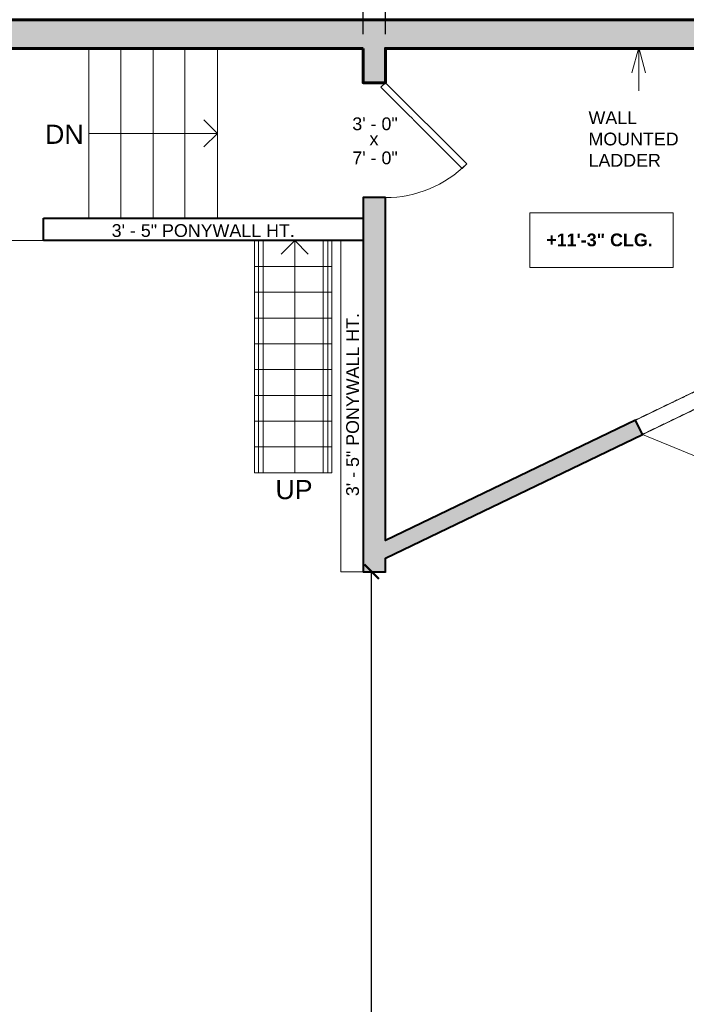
# Model space of a CAD drawing. Header units: inches. Extents: x -2078 to 109126, y -964 to 6385.
# Tile 209 of 256: x 36610 to 36819, y 4135 to 4443. Entities that reach past the tile are written whole.
import ezdxf

# ---------------------------------------------------------------- set-up
doc = ezdxf.new("R2010")
doc.units = ezdxf.units.IN
doc.header["$MEASUREMENT"] = 0
doc.linetypes.add('HIDDEN2', pattern=[0.1875, 0.125, -0.0625])
for name, color, linetype, lineweight in [('A-ANNO', 2, 'Continuous', 5), ('A-ANNO-DIMS', 1, 'Continuous', 9), ('A-DETAIL-3', 40, 'Continuous', 15), ('A-DETL-THIN', 151, 'Continuous', 9), ('A-DOOR', 1, 'Continuous', 18), ('A-HIDDEN', 2, 'HIDDEN2', 18), ('A-RAILING', 4, 'Continuous', 9), ('A-STRS', 4, 'Continuous', 9), ('A-WALL', 3, 'Continuous', 40)]:
    doc.layers.add(name, color=color, linetype=linetype, lineweight=lineweight)
doc.layers.add('A-HATCH', color=9, linetype='Continuous')
doc.styles.add('Arial', font='arial.ttf')
doc.styles.add('Arial_2', font='arial.ttf', dxfattribs={"height": 3})
doc.styles.add('Arial_3', font='arial.ttf', dxfattribs={"height": 0.125})
doc.styles.add('Arial_B_1', font='arialbd.ttf', dxfattribs={"height": 3})
doc.styles.add('JC', font='arial.ttf', dxfattribs={"height": 0.125})
doc.dimstyles.new('JC-DIMS', dxfattribs={"dimtxt": 0.125, "dimasz": 0.09375, "dimexe": 0.09375, "dimexo": 0.09375, "dimgap": 0.046875, "dimtad": 1, "dimdec": 1, "dimzin": 0, "dimdsep": 46, "dimlunit": 4, "dimtxsty": 'JC', "dimblk": 'ARCHTICK', "dimcen": 0.09, "dimclrd": 1, "dimclre": 1, "dimclrt": 256, "dimadec": 0, "dimazin": 0, "dimtfac": 1, "dimtdec": 1, "dimtofl": 0, "dimtmove": 1, "dimatfit": 3, "dimfxl": 1, "dimtolj": 1, "dimtzin": 0, "dimarcsym": 0})

# ---------------------------------------------------------------- blocks, each defined once
blk = doc.blocks.new('JC_OPENING DOOR - OPENING DOOR-1493007-3-1st Floor - Auditorium')
at = {"linetype": 'HIDDEN2'}
for p, q in [((40.68, 2.5), (-41.32, 2.5)), ((-41.32, -2.5), (40.68, -2.5))]:
    blk.add_line(p, q, dxfattribs=at)
for p, q in [((-41.32, 2.5), (-41.32, -2.5)), ((40.68, -2.5), (40.68, 2.5))]:
    blk.add_line(p, q)
blk = doc.blocks.new('JC_DOOR_SINGLE PANEL - SINGLE DOOR-1493209-3-1st Floor - Auditorium')
at = {"layer": 'A-DOOR', "lineweight": 30}
for p, q in [((-8.87, -27.54), (16.59, -2.09)), ((16.59, -2.09), (18, -3.5)), ((18, -3.5), (-7.46, -28.96)), ((-7.46, -28.96), (-8.87, -27.54))]:
    blk.add_line(p, q, dxfattribs=at)
at = {"layer": 'A-DOOR', "lineweight": 9}
blk.add_arc((18, -3.5), 36, 180, 225, dxfattribs=at)
blk = doc.blocks.new('Generic Models 6 - Generic Models 6-1494294-3-1st Floor - Auditorium')
for p, q in [((-1346.62, -320.43), (-1346.62, -373.67)), ((-1336.54, -320.43), (-1336.54, -373.67)), ((-1326.46, -320.43), (-1326.46, -373.67)), ((-1316.49, -320.43), (-1316.49, -373.67)), ((-1306.24, -320.43), (-1306.24, -373.67))]:
    blk.add_line(p, q)
blk = doc.blocks.new('Top Rail Type - Top Rail_Internal_-1566202-3-1st Floor - Auditorium')
at = {"layer": 'A-RAILING'}
blk.add_line((-1292.76, -453.4), (-1292.58, -453.4), dxfattribs=at)
blk = doc.blocks.new('Top Rail Type - Top Rail_Internal_-V11-3-1st Floor - Auditorium')
at = {"layer": 'A-RAILING'}
for p, q in [((-1293.42, -380.67), (-1293.42, -453.4)), ((-1291.92, -380.67), (-1291.92, -453.4)), ((-1291.92, -453.4), (-1293.42, -453.4))]:
    blk.add_line(p, q, dxfattribs=at)
blk = doc.blocks.new('Top Rail Type - Top Rail_Internal_-1566231-3-1st Floor - Auditorium')
at = {"layer": 'A-RAILING'}
blk.add_line((-1272.51, -453.4), (-1272.33, -453.4), dxfattribs=at)
blk = doc.blocks.new('Top Rail Type - Top Rail_Internal_-V12-3-1st Floor - Auditorium')
at = {"layer": 'A-RAILING'}
for p, q in [((-1273.17, -453.4), (-1273.17, -380.67)), ((-1271.67, -453.4), (-1271.67, -380.67)), ((-1273.17, -453.4), (-1271.67, -453.4))]:
    blk.add_line(p, q, dxfattribs=at)
blk = doc.blocks.new('_ArchTick')
at = {"color": 0, "linetype": 'ByBlock', "const_width": 0.15}
blk.add_lwpolyline([(-0.5, -0.5), (0.5, 0.5)], dxfattribs=at)
blk = doc.blocks.new('*D1653')
at = {"layer": 'A-ANNO-DIMS', "color": 1, "lineweight": -2, "transparency": 16777216}
for p, q in [((36441.89, 4434.4), (36293.98, 4434.4)), ((36298.48, 4434.4), (36298.48, 3826.39)), ((36777.89, 3826.39), (36293.98, 3826.39))]:
    blk.add_line(p, q, dxfattribs=at)
at = {"layer": 'Defpoints', "color": 0, "transparency": 16777216}
for p in [(36446.39, 4434.4), (36298.48, 3826.39), (36782.39, 3826.39)]:
    blk.add_point(p, dxfattribs=at)
at = {"layer": 'A-ANNO-DIMS', "color": 1, "lineweight": -2, "transparency": 16777216, "xscale": 4.5, "yscale": 4.5, "zscale": 4.5}
for p, rotation in [((36298.48, 4434.4), 90), ((36298.48, 3826.39), 270)]:
    blk.add_blockref('_ArchTick', p, dxfattribs=dict(at, rotation=rotation))
at = {"layer": 'A-ANNO-DIMS', "color": 2, "transparency": 16777216, "insert": (36293.17, 4130.39), "char_height": 6, "width": 0.4874, "attachment_point": 5, "rotation": 90, "style": 'JC'}
blk.add_mtext('\\A1;50\'-8"', dxfattribs=at)
blk = doc.blocks.new('*D1655')
at = {"layer": 'A-ANNO-DIMS', "color": 1, "lineweight": -2, "transparency": 16777216}
for p, q in [((36724.39, 4438.9), (36724.39, 4740.92)), ((37594.39, 4438.9), (37594.39, 4740.92)), ((36724.39, 4736.42), (37594.39, 4736.42))]:
    blk.add_line(p, q, dxfattribs=at)
at = {"layer": 'Defpoints', "color": 0, "transparency": 16777216}
for p in [(37594.39, 4736.42), (36724.39, 4434.4), (37594.39, 4434.4)]:
    blk.add_point(p, dxfattribs=at)
at = {"layer": 'A-ANNO-DIMS', "color": 1, "lineweight": -2, "transparency": 16777216, "xscale": 4.5, "yscale": 4.5, "zscale": 4.5, "rotation": 180}
blk.add_blockref('_ArchTick', (36724.39, 4736.42), dxfattribs=at)
at = {"layer": 'A-ANNO-DIMS', "color": 1, "lineweight": -2, "transparency": 16777216, "xscale": 4.5, "yscale": 4.5, "zscale": 4.5}
blk.add_blockref('_ArchTick', (37594.39, 4736.42), dxfattribs=at)
at = {"layer": 'A-ANNO-DIMS', "color": 2, "transparency": 16777216, "insert": (37159.39, 4741.73), "char_height": 6, "width": 0.4874, "attachment_point": 5, "style": 'JC'}
blk.add_mtext('\\A1;72\'-6"', dxfattribs=at)
blk = doc.blocks.new('*D1665')
at = {"layer": 'A-ANNO-DIMS', "color": 1, "lineweight": -2, "transparency": 16777216}
for p, q in [((36446.39, 4438.9), (36446.39, 4740.92)), ((36717.39, 4438.9), (36717.39, 4740.92)), ((36446.39, 4736.42), (36717.39, 4736.42))]:
    blk.add_line(p, q, dxfattribs=at)
at = {"layer": 'Defpoints', "color": 0, "transparency": 16777216}
for p in [(36717.39, 4736.42), (36446.39, 4434.4), (36717.39, 4434.4)]:
    blk.add_point(p, dxfattribs=at)
at = {"layer": 'A-ANNO-DIMS', "color": 1, "lineweight": -2, "transparency": 16777216, "xscale": 4.5, "yscale": 4.5, "zscale": 4.5, "rotation": 180}
blk.add_blockref('_ArchTick', (36446.39, 4736.42), dxfattribs=at)
at = {"layer": 'A-ANNO-DIMS', "color": 1, "lineweight": -2, "transparency": 16777216, "xscale": 4.5, "yscale": 4.5, "zscale": 4.5}
blk.add_blockref('_ArchTick', (36717.39, 4736.42), dxfattribs=at)
at = {"layer": 'A-ANNO-DIMS', "color": 2, "transparency": 16777216, "insert": (36581.89, 4741.68), "char_height": 6, "width": 0.4874, "attachment_point": 5, "style": 'JC'}
blk.add_mtext('\\A1;22\'-7"', dxfattribs=at)
blk = doc.blocks.new('*D1669')
at = {"layer": 'A-ANNO-DIMS', "color": 1, "lineweight": -2, "transparency": 16777216}
for p, q in [((36446.39, 4438.9), (36446.39, 4756.92)), ((37832.39, 4447.9), (37832.39, 4756.92)), ((36446.39, 4752.42), (37832.39, 4752.42))]:
    blk.add_line(p, q, dxfattribs=at)
at = {"layer": 'Defpoints', "color": 0, "transparency": 16777216}
for p in [(37832.39, 4752.42), (37832.39, 4443.4), (36446.39, 4434.4)]:
    blk.add_point(p, dxfattribs=at)
at = {"layer": 'A-ANNO-DIMS', "color": 1, "lineweight": -2, "transparency": 16777216, "xscale": 4.5, "yscale": 4.5, "zscale": 4.5, "rotation": 180}
blk.add_blockref('_ArchTick', (36446.39, 4752.42), dxfattribs=at)
at = {"layer": 'A-ANNO-DIMS', "color": 1, "lineweight": -2, "transparency": 16777216, "xscale": 4.5, "yscale": 4.5, "zscale": 4.5}
blk.add_blockref('_ArchTick', (37832.39, 4752.42), dxfattribs=at)
at = {"layer": 'A-ANNO-DIMS', "color": 2, "transparency": 16777216, "insert": (37139.39, 4757.73), "char_height": 6, "width": 0.5739, "attachment_point": 5, "style": 'JC'}
blk.add_mtext('\\A1;115\'-6"', dxfattribs=at)
blk = doc.blocks.new('*D1673')
at = {"layer": 'A-ANNO-DIMS', "color": 1, "lineweight": -2, "transparency": 16777216}
for p, q in [((36441.89, 4434.4), (36277.98, 4434.4)), ((36282.48, 4434.4), (36282.48, 3679.39)), ((36719.89, 3679.39), (36277.98, 3679.39))]:
    blk.add_line(p, q, dxfattribs=at)
at = {"layer": 'Defpoints', "color": 0, "transparency": 16777216}
for p in [(36446.39, 4434.4), (36282.48, 3679.39), (36724.39, 3679.39)]:
    blk.add_point(p, dxfattribs=at)
at = {"layer": 'A-ANNO-DIMS', "color": 1, "lineweight": -2, "transparency": 16777216, "xscale": 4.5, "yscale": 4.5, "zscale": 4.5}
for p, rotation in [((36282.48, 4434.4), 90), ((36282.48, 3679.39), 270)]:
    blk.add_blockref('_ArchTick', p, dxfattribs=dict(at, rotation=rotation))
at = {"layer": 'A-ANNO-DIMS', "color": 2, "transparency": 16777216, "insert": (36277.17, 4056.89), "char_height": 6, "width": 0.5739, "attachment_point": 5, "rotation": 90, "style": 'JC'}
blk.add_mtext('\\A1;62\'-11"', dxfattribs=at)
blk = doc.blocks.new('*D1649')
at = {"layer": 'A-ANNO-DIMS', "color": 1, "lineweight": -2, "transparency": 16777216}
for p, q in [((36718.91, 4270.41), (36724.56, 4270.41)), ((36720.06, 3982.41), (36720.06, 4270.41)), ((36718.91, 3982.41), (36724.56, 3982.41))]:
    blk.add_line(p, q, dxfattribs=at)
at = {"layer": 'Defpoints', "color": 0, "transparency": 16777216}
for p in [(36714.41, 4270.41), (36720.06, 4270.41), (36714.41, 3982.41)]:
    blk.add_point(p, dxfattribs=at)
at = {"layer": 'A-ANNO-DIMS', "color": 1, "lineweight": -2, "transparency": 16777216, "xscale": 4.5, "yscale": 4.5, "zscale": 4.5}
for p, rotation in [((36720.06, 4270.41), 90), ((36720.06, 3982.41), 270)]:
    blk.add_blockref('_ArchTick', p, dxfattribs=dict(at, rotation=rotation))
at = {"layer": 'A-ANNO-DIMS', "color": 2, "transparency": 16777216, "insert": (36714.8, 4126.41), "char_height": 6, "width": 0.4874, "attachment_point": 5, "rotation": 90, "style": 'JC'}
blk.add_mtext("\\A1;24'", dxfattribs=at)
blk = doc.blocks.new('JC- existing door Tag_quad - JC- existing door Tag_quad-839775-3-1st Floor - Auditorium')
at = {"layer": 'A-ANNO', "insert": (-0.0234, 0.0378), "char_height": 0.0625, "width": 0.0505, "attachment_point": 1, "style": 'Arial_3', "bg_fill": 3, "box_fill_scale": 1.25, "bg_fill_color": 256, "bg_fill_true_color": 13158600, "bg_fill_transparency": 0}
blk.add_mtext('x', dxfattribs=at)

msp = doc.modelspace()

# ---------------------------------------------------------------- hatches: boundary and pattern name
at = {"layer": 'A-HATCH'}
h = msp.add_hatch(color=256, dxfattribs=at)
h.dxf.hatch_style = 1
h.paths.add_polyline_path([(36724.386, 4387.65), (36717.386, 4387.65), (36717.386, 4270.412), (36724.386, 4270.412), (36724.386, 4274.65), (36804.926, 4313.43), (36802.757, 4317.935), (36724.386, 4280.199)])

# ---------------------------------------------------------------- linework, layer by layer
at = {"layer": 'A-ANNO'}
for p, q in [((36803.744, 4434.722), (36801.6, 4426.722)), ((36803.744, 4434.722), (36805.888, 4426.722)), ((36803.744, 4434.722), (36803.744, 4421.139)), ((36671.728, 4407.781), (36667.485, 4412.023)), ((36671.777, 4407.781), (36631.402, 4407.781)), ((36671.728, 4407.781), (36667.485, 4403.538))]:
    msp.add_line(p, q, dxfattribs=at)
at = {"layer": 'A-ANNO', "flags": 128}
msp.add_lwpolyline([(36769.668, 4382.852), (36814.579, 4382.852), (36814.579, 4365.783), (36769.668, 4365.783)], close=True, dxfattribs=at)
at = {"layer": 'A-DETAIL-3', "lineweight": 9}
for p, q in [((36683.353, 4301.432), (36683.353, 4374.162)), ((36707.603, 4301.432), (36707.603, 4374.162)), ((36710.386, 4270.412), (36710.386, 4374.162)), ((36707.603, 4366.081), (36683.353, 4366.081)), ((36707.603, 4357.999), (36683.353, 4357.999)), ((36707.603, 4349.918), (36683.353, 4349.918)), ((36707.603, 4341.837), (36683.353, 4341.837)), ((36707.603, 4333.756), (36683.353, 4333.756)), ((36707.603, 4325.675), (36683.353, 4325.675)), ((36707.603, 4317.594), (36683.353, 4317.594)), ((36707.603, 4309.513), (36683.353, 4309.513)), ((36707.603, 4301.432), (36683.353, 4301.432)), ((36717.386, 4270.412), (36710.386, 4270.412))]:
    msp.add_line(p, q, dxfattribs=at)
at = {"layer": 'A-DETL-THIN'}
for p, q in [((36695.977, 4374.162), (36691.734, 4369.919)), ((36695.977, 4301.432), (36695.977, 4374.162)), ((36695.977, 4374.162), (36700.22, 4369.919))]:
    msp.add_line(p, q, dxfattribs=at)
at = {"layer": 'A-HIDDEN'}
msp.add_lwpolyline([(36717.386, 4374.162), (36484.386, 4374.162), (36484.386, 3851.638), (36446.386, 3851.638)], dxfattribs=at)
at = {"layer": 'A-STRS', "lineweight": 9}
msp.add_lwpolyline([(36804.897, 4313.416), (36936.552, 4259.413), (36936.552, 3994.163), (36829.411, 3933.687)], dxfattribs=at)
at = {"layer": 'A-WALL'}
for p, q in [((36617.221, 4381.162), (36717.386, 4381.162)), ((36617.221, 4374.162), (36617.221, 4381.162)), ((36717.386, 4374.162), (36617.221, 4374.162))]:
    msp.add_line(p, q, dxfattribs=at)
msp.add_lwpolyline([(36724.386, 4387.65), (36717.386, 4387.65), (36717.386, 4270.412), (36724.386, 4270.412), (36724.386, 4274.65), (36804.926, 4313.43), (36802.757, 4317.935), (36724.386, 4280.199)], close=True, dxfattribs=at)

# ---------------------------------------------------------------- block references
at = {"layer": 'A-DOOR', "rotation": 205.7110190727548}
msp.add_blockref('JC_OPENING DOOR - OPENING DOOR-1493007-3-1st Floor - Auditorium', (36840.491, 4333.33), dxfattribs=at)
at = {"layer": 'A-RAILING'}
for name in ['Top Rail Type - Top Rail_Internal_-V11-3-1st Floor - Auditorium', 'Top Rail Type - Top Rail_Internal_-V12-3-1st Floor - Auditorium', 'Top Rail Type - Top Rail_Internal_-1566202-3-1st Floor - Auditorium', 'Top Rail Type - Top Rail_Internal_-1566231-3-1st Floor - Auditorium']:
    msp.add_blockref(name, (37978.02, 4754.835), dxfattribs=at)
at = {"layer": 'A-STRS'}
msp.add_blockref('Generic Models 6 - Generic Models 6-1494294-3-1st Floor - Auditorium', (37978.02, 4754.835), dxfattribs=at)

# ---------------------------------------------------------------- texts
at = {"layer": 'A-ANNO', "char_height": 4, "width": 17.978, "attachment_point": 1, "style": 'Arial_2', "bg_fill": 3, "box_fill_scale": 1.25, "bg_fill_color": 256, "bg_fill_true_color": 13158600, "bg_fill_transparency": 0}
for s, insert in [('3\' - 0"', (36714.001, 4412.787)), ('7\' - 0"', (36714.001, 4402.106))]:
    msp.add_mtext(s, dxfattribs=dict(at, insert=insert))
at = {"layer": 'A-ANNO', "attachment_point": 1}
for s, insert, char_height, width, style in [('WALL ', (36788.015, 4414.686), 4, 21.614, 'Arial_2'), ('DN', (36617.729, 4410.503), 6, 14.948, 'Arial'), ('MOUNTED ', (36788.015, 4408.019), 4, 37.37, 'Arial_2'), ('LADDER', (36788.015, 4401.353), 4, 28.28, 'Arial_2'), ('3\' - 5" PONYWALL HT.', (36638.596, 4379.329), 4, 72.72, 'Arial_2'), ('+11\'-3" CLG.', (36774.788, 4376.398), 4, 41.814, 'Arial_B_1'), ('UP', (36689.912, 4299.145), 6, 14.342, 'Arial')]:
    msp.add_mtext(s, dxfattribs=dict(at, insert=insert, char_height=char_height, width=width, style=style))
at = {"layer": 'A-ANNO', "insert": (36712.08, 4294.093), "char_height": 4, "width": 72.72, "attachment_point": 1, "rotation": 90, "style": 'Arial_2'}
msp.add_mtext('3\' - 5" PONYWALL HT.', dxfattribs=at)

# ---------------------------------------------------------------- dimensions: what is measured, and where the dimension line sits
at = {"layer": 'A-ANNO-DIMS'}
for base, p1, p2, picture, middle in [((37832.386, 4752.418), (36446.386, 4434.4), (37832.386, 4443.4), '*D1669', (37139.386, 4757.732)), ((36717.386, 4736.418), (36446.386, 4434.4), (36717.386, 4434.4), '*D1665', (36581.886, 4741.681)), ((37594.386, 4736.418), (36724.386, 4434.4), (37594.386, 4434.4), '*D1655', (37159.386, 4741.732))]:
    dim = msp.add_linear_dim(base=base, p1=p1, p2=p2, dimstyle='JC-DIMS', override={"dimclrt": 2}, dxfattribs=at)
    dim.commit()
    dim.dimension.update_dxf_attribs({"geometry": picture, "text_midpoint": middle})
dim = msp.add_linear_dim(base=(36720.064, 4270.412), p1=(36714.407, 3982.412), p2=(36714.407, 4270.412), angle=90, dimstyle='JC-DIMS', override={"dimclrt": 2}, dxfattribs=at)
dim.commit()
dim.dimension.update_dxf_attribs({"geometry": '*D1649', "text_midpoint": (36714.802, 4126.412)})

# ---------------------------------------------------------------- next in the draw order: block references
at = {"layer": 'A-DOOR', "rotation": 90}
msp.add_blockref('JC_DOOR_SINGLE PANEL - SINGLE DOOR-1493209-3-1st Floor - Auditorium', (36720.886, 4405.65), dxfattribs=at)

# ---------------------------------------------------------------- next in the draw order: dimensions: what is measured, and where the dimension line sits
at = {"layer": 'A-ANNO-DIMS'}
for base, p2, picture, middle in [((36282.48, 3679.388), (36724.386, 3679.388), '*D1673', (36277.167, 4056.894)), ((36298.48, 3826.388), (36782.386, 3826.388), '*D1653', (36293.167, 4130.394))]:
    dim = msp.add_linear_dim(base=base, p1=(36446.386, 4434.4), p2=p2, angle=90, dimstyle='JC-DIMS', override={"dimclrt": 2}, dxfattribs=at)
    dim.commit()
    dim.dimension.update_dxf_attribs({"geometry": picture, "text_midpoint": middle})

# ---------------------------------------------------------------- next in the draw order: block references
at = {"layer": 'A-ANNO', "xscale": 64, "yscale": 64, "zscale": 64}
msp.add_blockref('JC- existing door Tag_quad - JC- existing door Tag_quad-839775-3-1st Floor - Auditorium', (36720.886, 4405.65), dxfattribs=at)

# ---------------------------------------------------------------- next in the draw order: hatches: boundary and pattern name
at = {"layer": 'A-HATCH'}
h = msp.add_hatch(color=256, dxfattribs=at)
h.dxf.hatch_style = 1
h.paths.add_polyline_path([(36717.386, 4434.4), (36717.386, 4423.65), (36724.386, 4423.65), (36724.386, 4434.4), (36839.161, 4434.4), (36853.378, 4402.649), (36892.623, 4420.222), (36882.245, 4443.4), (36432.386, 4443.4), (36432.386, 3840.356), (36446.386, 3840.356), (36446.386, 4378.747), (36477.581, 4378.747), (36477.581, 4394.4), (36472.581, 4394.4), (36472.581, 4382.747), (36446.386, 4382.747), (36446.386, 4434.4), (36472.581, 4434.4), (36472.581, 4424.4), (36477.581, 4424.4), (36477.581, 4434.4)])

# ---------------------------------------------------------------- next in the draw order: linework, layer by layer
at = {"layer": 'A-WALL', "lineweight": 60}
msp.add_lwpolyline([(36717.386, 4434.4), (36717.386, 4423.65), (36724.386, 4423.65), (36724.386, 4434.4), (36839.161, 4434.4), (36853.378, 4402.649), (36892.623, 4420.222), (36882.245, 4443.4), (36432.386, 4443.4), (36432.386, 3840.356), (36446.386, 3840.356), (36446.386, 4378.747), (36477.581, 4378.747), (36477.581, 4394.4), (36472.581, 4394.4), (36472.581, 4382.747), (36446.386, 4382.747), (36446.386, 4434.4), (36472.581, 4434.4), (36472.581, 4424.4), (36477.581, 4424.4), (36477.581, 4434.4)], close=True, dxfattribs=at)

doc.saveas('drawing.dxf')
